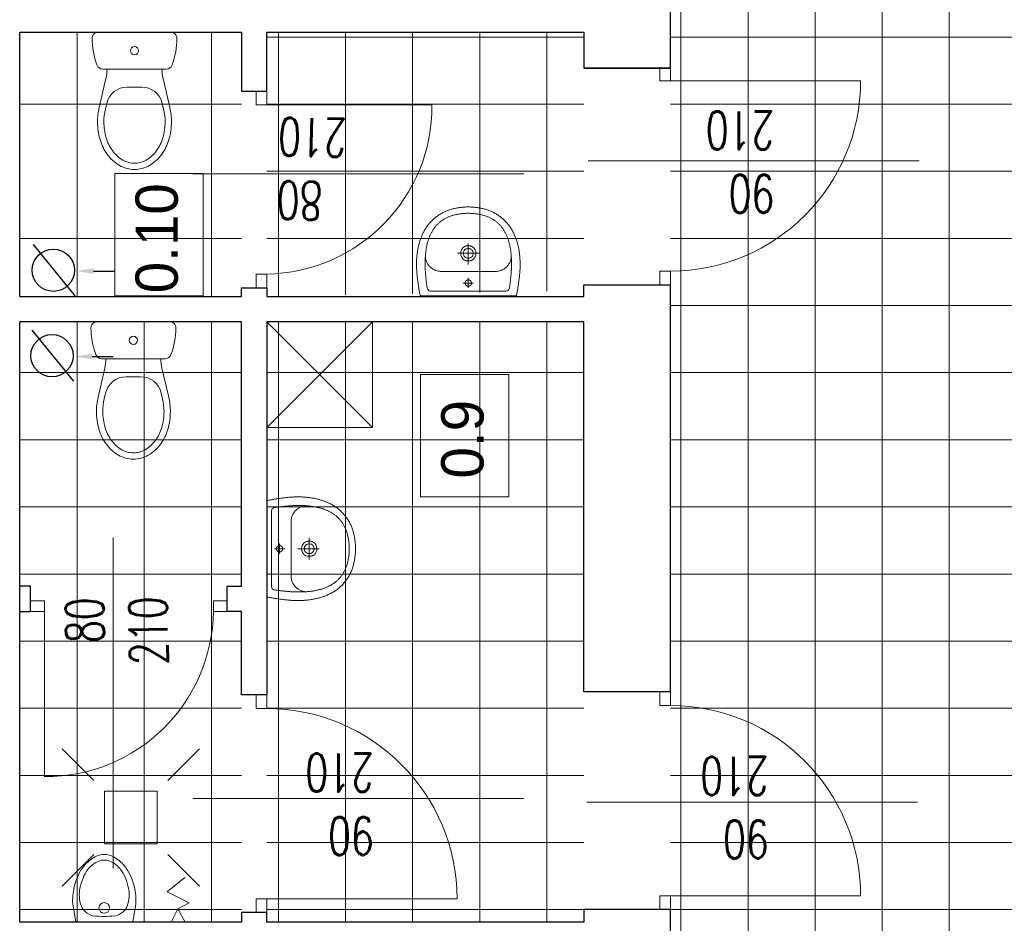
# Model space of a CAD drawing. Header units: millimetres. Extents: x -2948 to 78628, y 64669 to 215420.
# Tile 233 of 256: x 55072 to 55538, y 155987 to 156415. Entities that reach past the tile are written whole.
import ezdxf
from ezdxf.enums import TextEntityAlignment as Align

# ---------------------------------------------------------------- set-up
doc = ezdxf.new("R2010")
doc.units = ezdxf.units.MM
doc.layers.add('_POMOCNICZE', color=252, linetype='Continuous')
for name, color, linetype, lineweight in [('meble inst', 240, 'Continuous', 5), ('NOWE SCIANY', 3, 'Continuous', 13), ('OPIS', 2, 'Continuous', 13), ('P_POMOC', 1, 'Continuous', 5), ('pomiwszczenia', 95, 'Continuous', 20), ('POMOC', 1, 'Continuous', 13), ('WYMIAR', 5, 'Continuous', 13), ('WYPOSAZENIE_SANITARNE', 122, 'Continuous', 5), ('ŚCIANY', 7, 'Continuous', 30)]:
    doc.layers.add(name, color=color, linetype=linetype, lineweight=lineweight)
doc.styles.add('CP_ATTR', font='ROMANS.SHX')
doc.styles.add('style2', font='romans.shx', dxfattribs={"width": 0.7})
doc.dimstyles.new('100', dxfattribs={"dimscale": 80, "dimtxt": 0.2, "dimasz": 0.2, "dimexe": 1.25, "dimexo": 0.625, "dimgap": 0.05, "dimtad": 1, "dimdec": 0, "dimdsep": 46, "dimlunit": 6, "dimtxsty": 'style2', "dimblk1": 'TICK', "dimblk2": 'TICK', "dimsah": 1, "dimcen": 0.2, "dimse1": 1, "dimse2": 1, "dimclrd": 256, "dimclrt": 2, "dimadec": 0, "dimazin": 0, "dimtfac": 1, "dimtdec": 0, "dimtix": 1, "dimtmove": 1, "dimatfit": 0, "dimldrblk": 'DOTSMALL', "dimfxl": 1, "dimtolj": 1, "dimtzin": 0, "dimarcsym": 0})
pattern_1 = [(270, (659746.15, 586523.536), (31.75, -6e-14), []), (360, (659746.15, 586523.536), (6e-14, 31.75), [])]

# ---------------------------------------------------------------- blocks, each defined once
blk = doc.blocks.new('A$C48A16FC9')
at = {"layer": 'WYPOSAZENIE_SANITARNE'}
for p, q in [((-13.67, 35.98), (20.52, 35.98)), ((-13.28, 0.27), (-10.09, 14.1)), ((18.4, 18.48), (-11.55, 18.48)), ((20.13, 0.27), (16.94, 14.1)), ((0, 10), (6.85, 10)), ((-10.36, -0.41), (-9.74, 2.25)), ((17.21, -0.41), (16.6, 2.25))]:
    blk.add_line(p, q, dxfattribs=at)
for points in [[(-14.07, -6.52, 0.072039), (-12.86, -14.86, 0.083339), (-9.48, -21.8, 0.106661), (-3.63, -27.12, 0.132138), (3.43, -29.02, 0.132138), (10.48, -27.12, 0.106661), (16.33, -21.8, 0.083339), (19.72, -14.86, 0.072039), (20.93, -6.52, 0.05824), (20.13, 0.27, 0.083339)], [(-13.28, 0.27, 0.05824), (-14.07, -6.52, 0.072039)], [(-10.36, -0.43, 0.05824), (-11.07, -6.52, 0.05824)], [(-11.07, -6.52, 0.072039), (-9.99, -14.01, 0.083339), (-7.04, -20.05, 0.106661), (-2.12, -24.52, 0.132138), (3.43, -26.02, 0.132138), (8.98, -24.52, 0.106661), (13.89, -20.05, 0.083339), (16.84, -14.01, 0.072039), (17.93, -6.52, 0.05824), (17.21, -0.43, 0.05824)]]:
    blk.add_lwpolyline(points, format="xyb", dxfattribs=at)
blk.add_circle((3.43, 27.23), 1.96, dxfattribs=at)
for centre, radius, start, end in [((-13.67, 32.98), 3, 90, 180.5376), ((20.33, 33.3), 37, 180.5376, 200.3417), ((20.52, 32.98), 3, 359.4624, 90), ((-13.48, 33.3), 37, 339.6583, 359.4624), ((-11.55, 21.48), 3, 200.3417, 270), ((18.4, 21.48), 3, 270, 339.6583), ((-29.57, 18.6), 20, 346.9953, 359.6717), ((36.43, 18.6), 20, 180.3283, 193.0047), ((0, 0), 10, 90, 166.9953), ((6.85, 0), 10, 13.0047, 90)]:
    blk.add_arc(centre, radius, start, end, dxfattribs=at)
blk = doc.blocks.new('A$C17BC5D8D')
at = {"layer": 'WYPOSAZENIE_SANITARNE'}
blk.add_line((3.81, -7.43), (3.81, -7.43), dxfattribs=at)
for points in [[(-2.19, 13.82), (-2.19, -8.88), (-2.19, -31.68), (-1.76, -31.78), (-1.34, -31.87), (-0.91, -31.96), (-0.47, -32.04), (-0.04, -32.12), (0.4, -32.2), (0.84, -32.27), (1.28, -32.35), (1.73, -32.42), (2.17, -32.48), (2.61, -32.55), (3.06, -32.61), (3.5, -32.67), (3.94, -32.73), (4.39, -32.79), (4.83, -32.85), (5.26, -32.91), (5.7, -32.97), (6.13, -33.02), (6.56, -33.08), (6.98, -33.13), (7.4, -33.17), (7.82, -33.21), (8.24, -33.25), (8.67, -33.28), (9.09, -33.31), (9.51, -33.34), (9.93, -33.37), (10.36, -33.39), (10.78, -33.4), (11.2, -33.42), (11.63, -33.43), (12.05, -33.44), (12.47, -33.44), (12.9, -33.44), (13.32, -33.43), (13.74, -33.43), (14.17, -33.41), (14.59, -33.4), (15.01, -33.38), (15.43, -33.35), (15.86, -33.32), (16.28, -33.29), (16.7, -33.25), (17.12, -33.21), (17.54, -33.16), (17.96, -33.11), (18.37, -33.05), (18.79, -32.99), (19.21, -32.92), (19.62, -32.85), (20.04, -32.77), (20.45, -32.69), (20.87, -32.61), (21.28, -32.51), (21.69, -32.42), (22.1, -32.31), (22.51, -32.21), (22.91, -32.09), (23.32, -31.97), (23.72, -31.85), (24.13, -31.72), (24.53, -31.58), (24.93, -31.44), (25.33, -31.29), (25.72, -31.14), (26.12, -30.98), (26.51, -30.81), (26.9, -30.64), (26.9, -30.64), (27.31, -30.45), (27.7, -30.26), (28.1, -30.06), (28.48, -29.85), (28.86, -29.64), (29.24, -29.42), (29.61, -29.19), (29.97, -28.95), (30.33, -28.71), (30.68, -28.47), (31.02, -28.21), (31.36, -27.95), (31.7, -27.68), (32.03, -27.41), (32.35, -27.13), (32.66, -26.84), (32.97, -26.55), (33.28, -26.24), (33.58, -25.94), (33.87, -25.62), (34.16, -25.3), (34.44, -24.97), (34.72, -24.63), (34.99, -24.29), (35.26, -23.93), (35.52, -23.58), (35.77, -23.21), (36.02, -22.84), (36.27, -22.46), (36.49, -22.1), (36.71, -21.74), (36.92, -21.37), (37.12, -21), (37.31, -20.62), (37.5, -20.23), (37.67, -19.84), (37.84, -19.45), (38, -19.05), (38.15, -18.65), (38.29, -18.25), (38.43, -17.84), (38.56, -17.43), (38.68, -17.01), (38.79, -16.59), (38.9, -16.17), (39, -15.75), (39.1, -15.33), (39.18, -14.9), (39.27, -14.48), (39.34, -14.05), (39.41, -13.62), (39.47, -13.19), (39.53, -12.76), (39.58, -12.33), (39.63, -11.9), (39.67, -11.47), (39.71, -11.05), (39.74, -10.62), (39.77, -10.19), (39.79, -9.77), (39.8, -9.35), (39.82, -8.93), (39.82, -8.93), (39.8, -8.51), (39.79, -8.08), (39.77, -7.66), (39.74, -7.23), (39.71, -6.81), (39.67, -6.38), (39.63, -5.95), (39.58, -5.52), (39.53, -5.09), (39.47, -4.66), (39.41, -4.23), (39.34, -3.8), (39.27, -3.38), (39.18, -2.95), (39.1, -2.52), (39, -2.1), (38.9, -1.68), (38.79, -1.26), (38.68, -0.84), (38.56, -0.43), (38.43, -0.01), (38.29, 0.39), (38.15, 0.8), (38, 1.2), (37.84, 1.6), (37.67, 1.99), (37.5, 2.38), (37.31, 2.77), (37.12, 3.14), (36.92, 3.52), (36.71, 3.89), (36.49, 4.25), (36.27, 4.61), (36.27, 4.61), (36.02, 4.99), (35.77, 5.36), (35.52, 5.72), (35.26, 6.08), (34.99, 6.43), (34.72, 6.78), (34.44, 7.11), (34.16, 7.44), (33.87, 7.77), (33.58, 8.08), (33.28, 8.39), (32.97, 8.69), (32.66, 8.99), (32.35, 9.28), (32.03, 9.56), (31.7, 9.83), (31.36, 10.1), (31.02, 10.36), (30.68, 10.61), (30.33, 10.86), (29.97, 11.1), (29.61, 11.34), (29.24, 11.56), (28.86, 11.78), (28.48, 12), (28.1, 12.2), (27.7, 12.4), (27.31, 12.6), (26.9, 12.78), (26.9, 12.78), (26.51, 12.96), (26.12, 13.12), (25.72, 13.28), (25.33, 13.44), (24.93, 13.59), (24.53, 13.73), (24.13, 13.86), (23.72, 14), (23.32, 14.12), (22.91, 14.24), (22.51, 14.35), (22.1, 14.46), (21.69, 14.56), (21.28, 14.66), (20.87, 14.75), (20.45, 14.84), (20.04, 14.92), (19.62, 15), (19.21, 15.07), (18.79, 15.14), (18.37, 15.2), (17.96, 15.25), (17.54, 15.31), (17.12, 15.35), (16.7, 15.4), (16.28, 15.43), (15.86, 15.47), (15.43, 15.5), (15.01, 15.52), (14.59, 15.54), (14.17, 15.56), (13.74, 15.57), (13.32, 15.58), (12.9, 15.59), (12.47, 15.59), (12.05, 15.58), (11.63, 15.58), (11.2, 15.57), (10.78, 15.55), (10.36, 15.53), (9.93, 15.51), (9.51, 15.49), (9.09, 15.46), (8.67, 15.43), (8.24, 15.4), (7.82, 15.36), (7.4, 15.32), (6.98, 15.27), (6.56, 15.23), (6.56, 15.23), (6.13, 15.17), (5.7, 15.11), (5.26, 15.06), (4.83, 15), (4.39, 14.94), (3.94, 14.88), (3.5, 14.82), (3.06, 14.76), (2.61, 14.69), (2.17, 14.63), (1.73, 14.56), (1.28, 14.49), (0.84, 14.42), (0.4, 14.34), (-0.04, 14.27), (-0.47, 14.18), (-0.91, 14.1), (-1.34, 14.01), (-1.76, 13.92)], [(36.8, -8.93), (36.8, -8.44), (36.78, -7.96), (36.76, -7.49), (36.73, -7.02), (36.7, -6.57), (36.66, -6.12), (36.61, -5.67), (36.56, -5.24), (36.5, -4.81), (36.44, -4.38), (36.37, -3.97), (36.29, -3.56), (36.21, -3.16), (36.12, -2.76), (36.02, -2.38), (35.92, -1.99), (35.81, -1.62), (35.7, -1.25), (35.59, -0.89), (35.46, -0.53), (35.33, -0.19), (35.2, 0.16), (35.06, 0.49), (34.92, 0.82), (34.77, 1.15), (34.61, 1.47), (34.45, 1.78), (34.29, 2.08), (34.12, 2.38), (33.95, 2.68), (33.77, 2.96), (33.58, 3.25), (33.4, 3.52), (33.2, 3.79), (33.01, 4.06), (32.8, 4.32), (32.6, 4.57), (32.39, 4.82), (32.17, 5.06), (31.95, 5.3), (31.73, 5.53), (31.5, 5.75), (31.27, 5.98), (31.04, 6.19), (30.8, 6.4), (30.56, 6.61), (30.31, 6.81), (30.06, 7), (29.81, 7.19), (29.55, 7.38), (29.29, 7.56), (29.02, 7.74), (28.76, 7.91), (28.49, 8.07), (28.21, 8.24), (27.93, 8.39), (27.65, 8.54), (27.37, 8.69), (27.09, 8.84), (26.8, 8.98), (26.5, 9.11), (26.21, 9.24), (25.91, 9.37), (25.61, 9.49), (25.31, 9.61), (25.01, 9.72), (24.7, 9.83), (24.39, 9.94), (24.08, 10.04), (23.76, 10.14), (23.45, 10.23), (23.13, 10.32), (22.81, 10.41), (22.48, 10.49), (22.16, 10.57), (21.83, 10.64), (21.5, 10.72), (21.17, 10.78), (20.84, 10.85), (20.51, 10.91), (20.18, 10.97), (19.84, 11.02), (19.5, 11.08), (19.16, 11.12), (18.82, 11.17), (18.48, 11.21), (18.14, 11.25), (17.8, 11.29), (17.45, 11.32), (17.11, 11.35), (16.76, 11.38), (16.41, 11.4), (16.06, 11.43), (15.72, 11.45), (15.37, 11.46), (15.02, 11.48), (14.67, 11.49), (14.32, 11.5), (13.97, 11.51), (13.61, 11.51), (13.26, 11.51), (12.91, 11.51), (12.56, 11.51), (12.21, 11.51), (11.86, 11.5), (11.5, 11.49), (11.15, 11.48), (10.8, 11.47), (10.45, 11.45), (10.1, 11.44), (9.75, 11.42), (9.4, 11.4), (9.05, 11.38), (8.7, 11.36), (8.36, 11.33), (8.01, 11.31), (7.66, 11.28), (7.32, 11.25), (6.97, 11.22), (6.63, 11.19), (6.29, 11.15), (5.95, 11.12), (5.61, 11.08), (5.27, 11.05), (4.93, 11.01), (4.6, 10.97), (4.26, 10.93), (3.93, 10.89), (3.6, 10.85), (3.27, 10.8), (2.94, 10.76), (2.61, 10.72), (2.29, 10.67), (1.97, 10.63), (1.65, 10.58), (1.33, 10.53), (1.33, 10.53), (0.77, 10.3), (0.38, 9.98), (0.13, 9.53), (0.01, 8.93), (-0.01, -8.93), (0.01, -26.78), (0.13, -27.38), (0.38, -27.83), (0.77, -28.16), (1.33, -28.39), (1.65, -28.43), (1.97, -28.48), (2.29, -28.52), (2.61, -28.57), (2.94, -28.61), (3.27, -28.66), (3.6, -28.7), (3.93, -28.74), (4.26, -28.78), (4.6, -28.82), (4.93, -28.86), (5.27, -28.9), (5.61, -28.93), (5.95, -28.97), (6.29, -29.01), (6.63, -29.04), (6.97, -29.07), (7.32, -29.1), (7.66, -29.13), (8.01, -29.16), (8.36, -29.18), (8.7, -29.21), (9.05, -29.23), (9.4, -29.25), (9.75, -29.27), (10.1, -29.29), (10.45, -29.31), (10.8, -29.32), (11.15, -29.33), (11.5, -29.34), (11.86, -29.35), (12.21, -29.36), (12.56, -29.36), (12.91, -29.37), (13.26, -29.37), (13.61, -29.36), (13.97, -29.36), (14.32, -29.35), (14.67, -29.34), (15.02, -29.33), (15.37, -29.32), (15.72, -29.3), (16.06, -29.28), (16.41, -29.26), (16.76, -29.23), (17.11, -29.2), (17.45, -29.17), (17.8, -29.14), (18.14, -29.1), (18.48, -29.07), (18.82, -29.02), (19.16, -28.98), (19.5, -28.93), (19.84, -28.88), (20.18, -28.82), (20.51, -28.76), (20.84, -28.7), (21.17, -28.64), (21.5, -28.57), (21.83, -28.5), (22.16, -28.42), (22.48, -28.34), (22.81, -28.26), (23.13, -28.17), (23.45, -28.08), (23.76, -27.99), (24.08, -27.89), (24.39, -27.79), (24.7, -27.68), (25.01, -27.57), (25.31, -27.46), (25.61, -27.34), (25.91, -27.22), (26.21, -27.09), (26.5, -26.96), (26.8, -26.83), (27.09, -26.69), (27.37, -26.55), (27.65, -26.4), (27.93, -26.25), (28.21, -26.09), (28.49, -25.93), (28.76, -25.76), (29.02, -25.59), (29.29, -25.41), (29.55, -25.23), (29.81, -25.05), (30.06, -24.86), (30.31, -24.66), (30.56, -24.46), (30.8, -24.26), (31.04, -24.04), (31.27, -23.83), (31.5, -23.61), (31.73, -23.38), (31.95, -23.15), (32.17, -22.91), (32.39, -22.67), (32.6, -22.42), (32.8, -22.17), (33.01, -21.91), (33.2, -21.64), (33.4, -21.37), (33.58, -21.1), (33.77, -20.82), (33.95, -20.53), (34.12, -20.24), (34.29, -19.94), (34.45, -19.63), (34.61, -19.32), (34.77, -19), (34.92, -18.68), (35.06, -18.35), (35.2, -18.01), (35.33, -17.67), (35.46, -17.32), (35.59, -16.96), (35.7, -16.6), (35.81, -16.23), (35.92, -15.86), (36.02, -15.48), (36.12, -15.09), (36.21, -14.69), (36.29, -14.29), (36.37, -13.88), (36.44, -13.47), (36.5, -13.05), (36.56, -12.62), (36.61, -12.18), (36.66, -11.74), (36.7, -11.29), (36.73, -10.83), (36.76, -10.36), (36.78, -9.89), (36.8, -9.41), (36.8, -8.93)], [(3.81, -7.43), (3.79, -7.43), (3.77, -7.43), (3.75, -7.43), (3.73, -7.43), (3.71, -7.43), (3.69, -7.43), (3.67, -7.43), (3.64, -7.44), (3.62, -7.44), (3.6, -7.44), (3.58, -7.44), (3.56, -7.45), (3.54, -7.45), (3.52, -7.46), (3.5, -7.46), (3.48, -7.46), (3.46, -7.47), (3.44, -7.47), (3.42, -7.48), (3.39, -7.49), (3.37, -7.49), (3.35, -7.5), (3.33, -7.5), (3.31, -7.51), (3.29, -7.52), (3.27, -7.53), (3.25, -7.53), (3.23, -7.54), (3.22, -7.55), (3.2, -7.56), (3.18, -7.57), (3.16, -7.58), (3.14, -7.59), (3.12, -7.6), (3.1, -7.61), (3.08, -7.62), (3.06, -7.63), (3.05, -7.64), (3.03, -7.65), (3.01, -7.66), (2.99, -7.67), (2.97, -7.68), (2.96, -7.69), (2.94, -7.71), (2.92, -7.72), (2.9, -7.73), (2.89, -7.75), (2.87, -7.76), (2.85, -7.77), (2.84, -7.79), (2.82, -7.8), (2.81, -7.81), (2.79, -7.83), (2.78, -7.84), (2.76, -7.86), (2.75, -7.87), (2.73, -7.89), (2.72, -7.9), (2.7, -7.92), (2.69, -7.93), (2.67, -7.95), (2.66, -7.97), (2.65, -7.98), (2.63, -8), (2.62, -8.02), (2.61, -8.03), (2.59, -8.05), (2.58, -8.07), (2.57, -8.08), (2.56, -8.1), (2.55, -8.12), (2.54, -8.14), (2.52, -8.16), (2.51, -8.17), (2.5, -8.19), (2.49, -8.21), (2.48, -8.23), (2.47, -8.25), (2.46, -8.27), (2.45, -8.29), (2.45, -8.31), (2.44, -8.33), (2.43, -8.35), (2.42, -8.37), (2.41, -8.39), (2.41, -8.41), (2.4, -8.43), (2.39, -8.45), (2.38, -8.47), (2.38, -8.49), (2.37, -8.51), (2.37, -8.53), (2.36, -8.55), (2.36, -8.57), (2.35, -8.59), (2.35, -8.61), (2.34, -8.63), (2.34, -8.65), (2.33, -8.67), (2.33, -8.69), (2.33, -8.71), (2.32, -8.73), (2.32, -8.76), (2.32, -8.78), (2.32, -8.8), (2.32, -8.82), (2.31, -8.84), (2.31, -8.86), (2.31, -8.88), (2.31, -8.9), (2.31, -8.92), (2.31, -8.95), (2.31, -8.97), (2.31, -8.99), (2.31, -9.01), (2.32, -9.03), (2.32, -9.05), (2.32, -9.07), (2.32, -9.09), (2.32, -9.12), (2.33, -9.14), (2.33, -9.16), (2.33, -9.18), (2.34, -9.2), (2.34, -9.22), (2.35, -9.24), (2.35, -9.26), (2.35, -9.28), (2.36, -9.3), (2.37, -9.32), (2.37, -9.34), (2.38, -9.36), (2.38, -9.38), (2.39, -9.4), (2.4, -9.42), (2.4, -9.44), (2.41, -9.46), (2.42, -9.48), (2.43, -9.5), (2.44, -9.52), (2.44, -9.54), (2.45, -9.56), (2.46, -9.58), (2.47, -9.6), (2.48, -9.62), (2.49, -9.64), (2.5, -9.66), (2.51, -9.67), (2.52, -9.69), (2.53, -9.71), (2.54, -9.73), (2.56, -9.75), (2.57, -9.77), (2.58, -9.78), (2.59, -9.8), (2.6, -9.82), (2.62, -9.83), (2.63, -9.85), (2.64, -9.87), (2.66, -9.88), (2.67, -9.9), (2.68, -9.92), (2.7, -9.93), (2.71, -9.95), (2.73, -9.96), (2.74, -9.98), (2.76, -9.99), (2.77, -10.01), (2.79, -10.02), (2.8, -10.04), (2.82, -10.05), (2.84, -10.07), (2.85, -10.08), (2.87, -10.09), (2.88, -10.11), (2.9, -10.12), (2.92, -10.13), (2.94, -10.14), (2.95, -10.16), (2.97, -10.17), (2.99, -10.18), (3.01, -10.19), (3.02, -10.2), (3.04, -10.21), (3.06, -10.22), (3.08, -10.24), (3.1, -10.25), (3.12, -10.26), (3.13, -10.27), (3.15, -10.27), (3.17, -10.28), (3.19, -10.29), (3.21, -10.3), (3.23, -10.31), (3.25, -10.32), (3.27, -10.33), (3.29, -10.33), (3.31, -10.34), (3.33, -10.35), (3.35, -10.35), (3.37, -10.36), (3.39, -10.37), (3.41, -10.37), (3.43, -10.38), (3.45, -10.38), (3.47, -10.39), (3.49, -10.39), (3.51, -10.4), (3.54, -10.4), (3.56, -10.4), (3.58, -10.41), (3.6, -10.41), (3.62, -10.41), (3.64, -10.42), (3.66, -10.42), (3.68, -10.42), (3.7, -10.42), (3.73, -10.42), (3.75, -10.43), (3.77, -10.43), (3.79, -10.43), (3.81, -10.43), (3.83, -10.43), (3.85, -10.43), (3.87, -10.43), (3.9, -10.42), (3.92, -10.42), (3.94, -10.42), (3.96, -10.42), (3.98, -10.42), (4, -10.41), (4.02, -10.41), (4.04, -10.41), (4.06, -10.41), (4.08, -10.4), (4.11, -10.4), (4.13, -10.39), (4.15, -10.39), (4.17, -10.38), (4.19, -10.38), (4.21, -10.37), (4.23, -10.37), (4.25, -10.36), (4.27, -10.36), (4.29, -10.35), (4.31, -10.34), (4.33, -10.33), (4.35, -10.33), (4.37, -10.32), (4.39, -10.31), (4.41, -10.3), (4.43, -10.29), (4.45, -10.29), (4.47, -10.28), (4.49, -10.27), (4.5, -10.26), (4.52, -10.25), (4.54, -10.24), (4.56, -10.23), (4.58, -10.22), (4.6, -10.2), (4.61, -10.19), (4.63, -10.18), (4.65, -10.17), (4.67, -10.16), (4.69, -10.15), (4.7, -10.13), (4.72, -10.12), (4.74, -10.11), (4.75, -10.09), (4.77, -10.08), (4.79, -10.07), (4.8, -10.05), (4.82, -10.04), (4.83, -10.03), (4.85, -10.01), (4.86, -10), (4.88, -9.98), (4.89, -9.97), (4.91, -9.95), (4.92, -9.93), (4.94, -9.92), (4.95, -9.9), (4.96, -9.89), (4.98, -9.87), (4.99, -9.85), (5, -9.84), (5.02, -9.82), (5.03, -9.8), (5.04, -9.79), (5.05, -9.77), (5.07, -9.75), (5.08, -9.73), (5.09, -9.71), (5.1, -9.7), (5.11, -9.68), (5.12, -9.66), (5.13, -9.64), (5.14, -9.62), (5.15, -9.6), (5.16, -9.58), (5.17, -9.57), (5.18, -9.55), (5.19, -9.53), (5.2, -9.51), (5.2, -9.49), (5.21, -9.47), (5.22, -9.45), (5.23, -9.43), (5.23, -9.41), (5.24, -9.39), (5.25, -9.37), (5.25, -9.35), (5.26, -9.33), (5.26, -9.31), (5.27, -9.29), (5.27, -9.27), (5.28, -9.24), (5.28, -9.22), (5.29, -9.2), (5.29, -9.18), (5.29, -9.16), (5.3, -9.14), (5.3, -9.12), (5.3, -9.1), (5.3, -9.08), (5.31, -9.06), (5.31, -9.03), (5.31, -9.01), (5.31, -8.99), (5.31, -8.97), (5.31, -8.95), (5.31, -8.93), (5.31, -8.91), (5.31, -8.89), (5.31, -8.86), (5.31, -8.84), (5.31, -8.82), (5.31, -8.8), (5.31, -8.78), (5.3, -8.76), (5.3, -8.74), (5.3, -8.72), (5.29, -8.7), (5.29, -8.67), (5.29, -8.65), (5.28, -8.63), (5.28, -8.61), (5.27, -8.59), (5.27, -8.57), (5.26, -8.55), (5.26, -8.53), (5.25, -8.51), (5.25, -8.49), (5.24, -8.47), (5.23, -8.45), (5.23, -8.43), (5.22, -8.41), (5.21, -8.39), (5.2, -8.37), (5.2, -8.35), (5.19, -8.33), (5.18, -8.31), (5.17, -8.29), (5.16, -8.27), (5.15, -8.25), (5.14, -8.23), (5.13, -8.22), (5.12, -8.2), (5.11, -8.18), (5.1, -8.16), (5.09, -8.14), (5.08, -8.12), (5.07, -8.11), (5.06, -8.09), (5.04, -8.07), (5.03, -8.05), (5.02, -8.04), (5.01, -8.02), (4.99, -8), (4.98, -7.99), (4.97, -7.97), (4.95, -7.95), (4.94, -7.94), (4.93, -7.92), (4.91, -7.91), (4.9, -7.89), (4.88, -7.87), (4.87, -7.86), (4.85, -7.84), (4.84, -7.83), (4.82, -7.82), (4.8, -7.8), (4.79, -7.79), (4.77, -7.77), (4.76, -7.76), (4.74, -7.75), (4.72, -7.73), (4.71, -7.72), (4.69, -7.71), (4.67, -7.7), (4.65, -7.68), (4.64, -7.67), (4.62, -7.66), (4.6, -7.65), (4.58, -7.64), (4.56, -7.63), (4.55, -7.62), (4.53, -7.61), (4.51, -7.6), (4.49, -7.59), (4.47, -7.58), (4.45, -7.57), (4.43, -7.56), (4.41, -7.55), (4.39, -7.54), (4.37, -7.54), (4.35, -7.53), (4.33, -7.52), (4.31, -7.51), (4.29, -7.51), (4.27, -7.5), (4.25, -7.49), (4.23, -7.49), (4.21, -7.48), (4.19, -7.48), (4.17, -7.47), (4.15, -7.47), (4.13, -7.46), (4.11, -7.46), (4.09, -7.45), (4.07, -7.45), (4.05, -7.44), (4.03, -7.44), (4, -7.44), (3.98, -7.44), (3.96, -7.43), (3.94, -7.43), (3.92, -7.43), (3.9, -7.43), (3.88, -7.43), (3.86, -7.43), (3.84, -7.43), (3.81, -7.43)], [(17.86, -5.33), (18.22, -5.34), (18.57, -5.38), (18.89, -5.45), (19.19, -5.54), (19.47, -5.65), (19.74, -5.79), (19.99, -5.94), (20.21, -6.11), (20.42, -6.3), (20.61, -6.5), (20.78, -6.72), (20.93, -6.95), (21.06, -7.19), (21.18, -7.44), (21.27, -7.7), (21.35, -7.97), (21.41, -8.24), (21.44, -8.51), (21.46, -8.79), (21.46, -9.07), (21.44, -9.34), (21.41, -9.62), (21.35, -9.89), (21.27, -10.15), (21.18, -10.41), (21.06, -10.66), (20.93, -10.9), (20.78, -11.13), (20.61, -11.35), (20.42, -11.55), (20.21, -11.74), (19.98, -11.91), (19.74, -12.07), (19.47, -12.2), (19.19, -12.31), (18.89, -12.41), (18.56, -12.47), (18.22, -12.51), (17.86, -12.53), (17.5, -12.51), (17.16, -12.47), (16.84, -12.41), (16.54, -12.31), (16.25, -12.2), (15.99, -12.07), (15.74, -11.91), (15.52, -11.74), (15.31, -11.55), (15.12, -11.35), (14.95, -11.13), (14.8, -10.9), (14.66, -10.66), (14.55, -10.41), (14.46, -10.15), (14.38, -9.88), (14.32, -9.61), (14.28, -9.34), (14.27, -9.06), (14.27, -8.79), (14.28, -8.51), (14.32, -8.24), (14.38, -7.97), (14.46, -7.7), (14.55, -7.44), (14.66, -7.19), (14.8, -6.95), (14.95, -6.72), (15.12, -6.5), (15.31, -6.3), (15.52, -6.11), (15.74, -5.94), (15.99, -5.79), (16.25, -5.65), (16.54, -5.54), (16.84, -5.45), (17.16, -5.38), (17.5, -5.34), (17.86, -5.33)], [(17.86, -6.63), (18.23, -6.65), (18.57, -6.72), (18.87, -6.82), (19.14, -6.97), (19.38, -7.14), (19.59, -7.35), (19.77, -7.57), (19.91, -7.82), (20.02, -8.08), (20.1, -8.36), (20.15, -8.64), (20.16, -8.93), (20.15, -9.21), (20.1, -9.5), (20.02, -9.77), (19.91, -10.03), (19.76, -10.28), (19.59, -10.51), (19.38, -10.71), (19.14, -10.89), (18.87, -11.03), (18.57, -11.14), (18.23, -11.2), (17.86, -11.23), (17.5, -11.2), (17.16, -11.14), (16.86, -11.03), (16.59, -10.89), (16.35, -10.71), (16.14, -10.51), (15.96, -10.28), (15.82, -10.03), (15.71, -9.77), (15.63, -9.5), (15.58, -9.21), (15.56, -8.93), (15.58, -8.64), (15.63, -8.36), (15.71, -8.08), (15.82, -7.82), (15.96, -7.57), (16.14, -7.35), (16.35, -7.14), (16.59, -6.97), (16.86, -6.82), (17.16, -6.72), (17.5, -6.65), (17.86, -6.63)]]:
    blk.add_lwpolyline(points, close=True, dxfattribs=at)
for points in [[(16.87, 11.37), (16.57, 11.39), (16.26, 11.39), (15.94, 11.38), (15.62, 11.34), (15.28, 11.28), (14.95, 11.2), (14.61, 11.1), (14.27, 10.99), (13.93, 10.85), (13.6, 10.7), (13.26, 10.52), (12.93, 10.33), (12.61, 10.12), (12.29, 9.89), (11.98, 9.65), (11.68, 9.38), (11.4, 9.1), (11.12, 8.81), (10.86, 8.49), (10.62, 8.16), (10.39, 7.81), (10.18, 7.45), (9.99, 7.07), (9.82, 6.67), (9.67, 6.26), (9.54, 5.83), (9.45, 5.39), (9.37, 4.93), (9.33, 4.46), (9.31, 3.97)], [(9.31, 3.97), (9.31, -8.93), (9.31, -21.83)], [(17.89, -3.84), (17.89, -14.02)], [(6.34, -8.93), (1.5, -8.93)], [(3.81, -11.36), (3.81, -6.49)], [(22.54, -8.93), (12.53, -8.93)], [(9.31, -21.83), (9.33, -22.31), (9.37, -22.78), (9.45, -23.24), (9.54, -23.68), (9.67, -24.11), (9.82, -24.52), (9.99, -24.92), (10.18, -25.3), (10.39, -25.66), (10.62, -26.01), (10.86, -26.34), (11.12, -26.66), (11.4, -26.96), (11.68, -27.24), (11.98, -27.5), (12.29, -27.75), (12.61, -27.97), (12.93, -28.18), (13.26, -28.38), (13.6, -28.55), (13.93, -28.7), (14.27, -28.84), (14.61, -28.96), (14.95, -29.05), (15.28, -29.13), (15.62, -29.19), (15.94, -29.23), (16.26, -29.25), (16.57, -29.24), (16.87, -29.22)]]:
    blk.add_lwpolyline(points, dxfattribs=at)
blk = doc.blocks.new('A$C172927FC')
at = {"layer": 'WYPOSAZENIE_SANITARNE'}
for p, q in [((-8.68, 35.29), (0.05, 33.82)), ((0.05, 33.82), (0.01, 6.84)), ((-8.68, 5.37), (0.02, 6.84))]:
    blk.add_line(p, q, dxfattribs=at)
at = {"layer": 'WYPOSAZENIE_SANITARNE', "extrusion": (0, 0, -1)}
for centre, major_axis, start_param, end_param in [((-9.98, 5.67), (-20.97, 20.97), 0.353831, 0.563601), ((-9.96, 5.65), (-20.98, 20.98), 0.563092, 0.828839), ((-14.06, 15.1), (-13.72, 13.72), 6.016495, 6.365606), ((-18.08, 18.91), (8.09, 8.09), 4.580174, 4.87766), ((-14.38, 15.45), (-13.38, 13.38), 0.083366, 0.348876), ((-13.87, 13.28), (-13.06, 13.06), 0.157604, 0.398026), ((-11.05, 6.71), (-18.11, 18.11), 0.393284, 0.589384), ((-12.86, 14.9), (12.19, 12.19), -0.97239, -0.742667), ((-12.8, 18.28), (-9.8, 9.8), 0.834211, 1.17158), ((-10.3, 24.35), (-5.16, 5.16), 1.168328, 1.614808), ((-10.77, 23.88), (5.63, 5.63), 0.040978, 0.620876), ((-23.17, 20.32), (6.29, 6.29), 3.928059, 4.443853), ((-17.18, 18.16), (-8.92, 8.92), 5.87072, 6.153939), ((-61.62, 20.32), (41.64, 41.64), 0.702899, 0.867788), ((-23.14, 20.37), (6.32, 6.32), 3.408761, 3.922462), ((-22.72, 20.34), (4.71, 4.71), 3.924544, 4.299004), ((-22.72, 20.31), (4.71, 4.71), 3.554869, 3.929329), ((-6.73, 20.33), (1.77, 1.77), 2.356194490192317, 8.639379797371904), ((-14.05, 25.58), (-13.73, 13.73), 4.629586, 4.978331), ((-17.18, 22.49), (8.92, 8.92), 3.27073, 3.553949), ((-18.08, 21.74), (8.09, 8.09), 2.976213, 3.273699), ((-10.77, 16.77), (5.63, 5.63), 0.949811, 1.529709), ((-14.38, 25.22), (13.38, 13.38), 2.792384, 3.057777), ((-13.87, 27.37), (-13.06, 13.06), 4.314254, 4.554676), ((-11.05, 33.94), (-18.11, 18.11), 4.122896, 4.318997), ((-12.8, 22.37), (9.8, 9.8), 1.969904, 2.307273), ((-10.3, 16.3), (5.16, 5.16), 1.526676, 1.973155), ((-9.97, 35.03), (-20.99, 20.99), 4.148711, 4.358191), ((-9.96, 35.02), (-20.98, 20.98), 3.883456, 4.149114), ((-12.86, 25.75), (12.19, 12.19), 2.313354, 2.543077)]:
    blk.add_ellipse(centre, major_axis=major_axis, ratio=1, start_param=start_param, end_param=end_param, dxfattribs=at)
blk = doc.blocks.new('2DHSN_724_5an68yu')
for p, q in [((-17.5, 17.51), (-32.5, 32.51)), ((17.5, 17.51), (32.5, 32.51)), ((-17.5, -17.51), (-32.5, -32.51)), ((17.5, -17.51), (32.5, -32.51))]:
    blk.add_line(p, q)
blk.add_lwpolyline([(-12.5, 12.5), (12.5, 12.5), (12.5, -12.5), (-12.5, -12.5)], close=True)
at = {"linetype": 'ByBlock', "style": 'CP_ATTR', "flags": 9}
for tag, p in [('NAME', (-9.19, -1.83)), ('FLOW', (-9.19, -1.83)), ('CHARACTER', (-9.19, -1.84)), ('NUMBER', (-9.19, -1.85)), ('TEMPERATURE', (-9.19, -1.85)), ('PRODUCT-TYPE', (-9.19, -1.86)), ('ORDER-NO', (-9.19, -1.87)), ('PN', (-9.18, -1.83)), ('OTHER', (-9.18, -1.83)), ('PRODUCER', (-9.17, -1.83)), ('ARTICLE', (-9.16, -1.83)), ('VOLTAGE', (-9.16, -1.85)), ('WEIGHT', (-9.15, -1.84)), ('GROUP', (-9.15, -1.85)), ('POWER', (-9.15, -1.87)), ('DN', (-9.14, -1.86))]:
    blk.add_attdef(tag, text='', height=0.00005, dxfattribs=at).set_placement(p, align=Align.MIDDLE_LEFT)
blk = doc.blocks.new('TICK')
at = {"color": 5}
for p, q in [((0, -0.75), (0, 0.75)), ((-1, 0), (1, 0))]:
    blk.add_line(p, q, dxfattribs=at)
at = {"const_width": 0.1}
blk.add_lwpolyline([(-0.354, -0.354), (0.354, 0.354)], dxfattribs=at)
blk = doc.blocks.new('*D1905')
at = {"layer": 'Defpoints', "color": 0, "ltscale": 2, "transparency": 16777216}
for p in [(54359.15, 155975.62), (55071.96, 155975.62), (55082.36, 155534.62)]:
    blk.add_point(p, dxfattribs=at)
at = {"layer": 'WYMIAR', "lineweight": -2, "ltscale": 2, "transparency": 16777216}
blk.add_line((54359.15, 155550.62), (54359.15, 155959.62), dxfattribs=at)
at = {"layer": 'WYMIAR', "lineweight": -2, "ltscale": 2, "transparency": 16777216, "xscale": 16, "yscale": 16, "zscale": 16}
for p, rotation in [((54359.15, 155975.62), 90), ((54359.15, 155534.62), 270)]:
    blk.add_blockref('TICK', p, dxfattribs=dict(at, rotation=rotation))
at = {"layer": 'WYMIAR', "color": 2, "ltscale": 2, "transparency": 16777216, "insert": (54347.15, 155755.12), "char_height": 16, "attachment_point": 5, "rotation": 90, "style": 'style2'}
blk.add_mtext('\\A1;441', dxfattribs=at)
blk = doc.blocks.new('_DotSmall')
at = {"layer": 'OPIS', "color": 0, "const_width": 0.5}
blk.add_lwpolyline([(-0.0625, 0, 1), (0.0625, 0, 1)], format="xyb", close=True, dxfattribs=at)
blk = doc.blocks.new('*D1924')
at = {"layer": 'Defpoints', "color": 0, "ltscale": 2, "transparency": 16777216}
for p in [(54359.15, 155987.62), (55071.96, 155987.62), (55071.96, 155975.62)]:
    blk.add_point(p, dxfattribs=at)
at = {"layer": 'WYMIAR', "lineweight": -2, "ltscale": 2, "transparency": 16777216}
for p, q in [((54359.15, 156003.62), (54359.15, 156019.62)), ((54359.15, 155975.62), (54359.15, 155987.62)), ((54359.15, 155959.62), (54359.15, 155943.62))]:
    blk.add_line(p, q, dxfattribs=at)
at = {"layer": 'WYMIAR', "lineweight": -2, "ltscale": 2, "transparency": 16777216, "xscale": 16, "yscale": 16, "zscale": 16}
for p, rotation in [((54359.15, 155987.62), 270), ((54359.15, 155975.62), 90)]:
    blk.add_blockref('TICK', p, dxfattribs=dict(at, rotation=rotation))
at = {"layer": 'WYMIAR', "color": 2, "ltscale": 2, "transparency": 16777216, "insert": (54347.15, 155981.62), "char_height": 16, "attachment_point": 5, "rotation": 90, "style": 'style2'}
blk.add_mtext('\\A1;12', dxfattribs=at)
blk = doc.blocks.new('*D1925')
at = {"layer": 'Defpoints', "color": 0, "ltscale": 2, "transparency": 16777216}
for p in [(54359.15, 156134.62), (55071.96, 156134.62), (55071.96, 155987.62)]:
    blk.add_point(p, dxfattribs=at)
at = {"layer": 'WYMIAR', "lineweight": -2, "ltscale": 2, "transparency": 16777216}
blk.add_line((54359.15, 156003.62), (54359.15, 156118.62), dxfattribs=at)
at = {"layer": 'WYMIAR', "lineweight": -2, "ltscale": 2, "transparency": 16777216, "xscale": 16, "yscale": 16, "zscale": 16}
for p, rotation in [((54359.15, 156134.62), 90), ((54359.15, 155987.62), 270)]:
    blk.add_blockref('TICK', p, dxfattribs=dict(at, rotation=rotation))
at = {"layer": 'WYMIAR', "color": 2, "ltscale": 2, "transparency": 16777216, "insert": (54347.15, 156061.12), "char_height": 16, "attachment_point": 5, "rotation": 90, "style": 'style2'}
blk.add_mtext('\\A1;147', dxfattribs=at)
blk = doc.blocks.new('*D1926')
at = {"layer": 'Defpoints', "color": 0, "ltscale": 2, "transparency": 16777216}
for p in [(54359.15, 156283.62), (55071.96, 156283.62), (55071.96, 156271.62)]:
    blk.add_point(p, dxfattribs=at)
at = {"layer": 'WYMIAR', "lineweight": -2, "ltscale": 2, "transparency": 16777216}
for p, q in [((54359.15, 156299.62), (54359.15, 156315.62)), ((54359.15, 156271.62), (54359.15, 156283.62)), ((54359.15, 156255.62), (54359.15, 156239.62))]:
    blk.add_line(p, q, dxfattribs=at)
at = {"layer": 'WYMIAR', "lineweight": -2, "ltscale": 2, "transparency": 16777216, "xscale": 16, "yscale": 16, "zscale": 16}
for p, rotation in [((54359.15, 156283.62), 270), ((54359.15, 156271.62), 90)]:
    blk.add_blockref('TICK', p, dxfattribs=dict(at, rotation=rotation))
at = {"layer": 'WYMIAR', "color": 2, "ltscale": 2, "transparency": 16777216, "insert": (54347.15, 156277.62), "char_height": 16, "attachment_point": 5, "rotation": 90, "style": 'style2'}
blk.add_mtext('\\A1;12', dxfattribs=at)
blk = doc.blocks.new('*D1927')
at = {"layer": 'Defpoints', "color": 0, "ltscale": 2, "transparency": 16777216}
for p in [(54359.15, 156271.62), (55071.96, 156271.62), (55071.96, 156146.62)]:
    blk.add_point(p, dxfattribs=at)
at = {"layer": 'WYMIAR', "lineweight": -2, "ltscale": 2, "transparency": 16777216}
blk.add_line((54359.15, 156162.62), (54359.15, 156255.62), dxfattribs=at)
at = {"layer": 'WYMIAR', "lineweight": -2, "ltscale": 2, "transparency": 16777216, "xscale": 16, "yscale": 16, "zscale": 16}
for p, rotation in [((54359.15, 156271.62), 90), ((54359.15, 156146.62), 270)]:
    blk.add_blockref('TICK', p, dxfattribs=dict(at, rotation=rotation))
at = {"layer": 'WYMIAR', "color": 2, "ltscale": 2, "transparency": 16777216, "insert": (54347.15, 156209.12), "char_height": 16, "attachment_point": 5, "rotation": 90, "style": 'style2'}
blk.add_mtext('\\A1;125', dxfattribs=at)
blk = doc.blocks.new('*D1929')
at = {"layer": 'Defpoints', "color": 0, "ltscale": 2, "transparency": 16777216}
for p in [(54359.15, 156408.62), (55071.96, 156408.62), (55071.96, 156283.62)]:
    blk.add_point(p, dxfattribs=at)
at = {"layer": 'WYMIAR', "lineweight": -2, "ltscale": 2, "transparency": 16777216}
blk.add_line((54359.15, 156299.62), (54359.15, 156392.62), dxfattribs=at)
at = {"layer": 'WYMIAR', "lineweight": -2, "ltscale": 2, "transparency": 16777216, "xscale": 16, "yscale": 16, "zscale": 16}
for p, rotation in [((54359.15, 156408.62), 90), ((54359.15, 156283.62), 270)]:
    blk.add_blockref('TICK', p, dxfattribs=dict(at, rotation=rotation))
at = {"layer": 'WYMIAR', "color": 2, "ltscale": 2, "transparency": 16777216, "insert": (54347.15, 156346.12), "char_height": 16, "attachment_point": 5, "rotation": 90, "style": 'style2'}
blk.add_mtext('\\A1;125', dxfattribs=at)
blk = doc.blocks.new('*D1986')
at = {"layer": 'Defpoints', "color": 0, "ltscale": 2, "transparency": 16777216}
for p in [(54359.15, 156668.62), (55071.96, 156668.62), (55071.96, 156420.62)]:
    blk.add_point(p, dxfattribs=at)
at = {"layer": 'WYMIAR', "lineweight": -2, "ltscale": 2, "transparency": 16777216}
blk.add_line((54359.15, 156436.62), (54359.15, 156652.62), dxfattribs=at)
at = {"layer": 'WYMIAR', "lineweight": -2, "ltscale": 2, "transparency": 16777216, "xscale": 16, "yscale": 16, "zscale": 16}
for p, rotation in [((54359.15, 156668.62), 90), ((54359.15, 156420.62), 270)]:
    blk.add_blockref('TICK', p, dxfattribs=dict(at, rotation=rotation))
at = {"layer": 'WYMIAR', "color": 2, "ltscale": 2, "transparency": 16777216, "insert": (54347.15, 156544.62), "char_height": 16, "attachment_point": 5, "rotation": 90, "style": 'style2'}
blk.add_mtext('\\A1;248', dxfattribs=at)

msp = doc.modelspace()

# ---------------------------------------------------------------- hatches: boundary and pattern name
at = {"layer": '_POMOCNICZE', "lineweight": 13, "true_color": 0x139b48, "extrusion": (-8.85905e-08, -2.09366e-08, 1)}
h = msp.add_hatch(dxfattribs=at)
h.set_pattern_fill('ANSI37', color=114, scale=10, angle=135)
h.set_pattern_definition(pattern_1)
h.paths.add_polyline_path([(56247.96, 156901.62), (55379.96, 156902.38), (55379.96, 155136.12), (56247.97, 155135.12)])
at = {"layer": '_POMOCNICZE', "lineweight": 13, "true_color": 0xf8991e, "extrusion": (-8.85905e-08, -2.09366e-08, 1)}
h = msp.add_hatch(dxfattribs=at)
h.set_pattern_fill('ANSI37', color=30, scale=20, angle=135)
h.set_pattern_definition([(270, (659746.15, 586523.536), (63.5, -1e-13), []), (360, (659746.15, 586523.536), (1e-13, 63.5), [])])
h.paths.add_polyline_path([(55176.95, 156408.62), (55071.96, 156408.62), (55071.96, 156283.62), (55176.95, 156283.62)])
h = msp.add_hatch(dxfattribs=at)
h.set_pattern_fill('ANSI37', color=30, scale=10, angle=135)
h.set_pattern_definition(pattern_1)
h.paths.add_polyline_path([(55338.96, 156408.62), (55188.95, 156408.62), (55188.95, 156283.62), (55338.96, 156286.35)])
h = msp.add_hatch(dxfattribs=at)
h.set_pattern_fill('ANSI37', color=30, scale=10, angle=135)
h.set_pattern_definition(pattern_1)
h.paths.add_polyline_path([(55176.95, 156271.62), (55071.96, 156271.62), (55071.96, 155987.62), (55176.95, 155987.62)])
h = msp.add_hatch(dxfattribs=at)
h.set_pattern_fill('ANSI37', color=30, scale=10, angle=135)
h.set_pattern_definition(pattern_1)
h.paths.add_polyline_path([(55338.96, 156271.62), (55188.95, 156271.62), (55188.95, 155987.62), (55338.96, 155987.62)])

# ---------------------------------------------------------------- linework, layer by layer
for p, q in [((55078.32, 156308.14), (55098.03, 156283.89)), ((55106.91, 156295.6), (55116.78, 156295.6)), ((55077.67, 156267.71), (55097.38, 156243.46)), ((55106.26, 156255.17), (55116.13, 156255.17))]:
    msp.add_line(p, q)
for centre in [(55087.9, 156296.01), (55087.25, 156255.58)]:
    msp.add_circle(centre, 10)
for points in [[(55106.91, 156294.29), (55106.91, 156296.91), (55099.03, 156295.6)], [(55106.26, 156253.86), (55106.26, 156256.48), (55098.38, 156255.17)]]:
    msp.add_solid(points)
at = {"layer": 'meble inst', "lineweight": 5, "ltscale": 0.02}
for p, q in [((55141.78, 156001.94), (55150.12, 156008.79)), ((55152.2, 155996.85), (55141.78, 156001.94)), ((55146.83, 155993.97), (55152.2, 155996.85)), ((55143.59, 155987.62), (55146.83, 155993.97)), ((55146.83, 155993.97), (55150.23, 155987.62))]:
    msp.add_line(p, q, dxfattribs=at)
at = {"layer": 'NOWE SCIANY'}
for p, q in [((55338.96, 156391.62), (55338.96, 156394.36)), ((55374.96, 156385.58), (55374.96, 156392.08)), ((55379.96, 156385.58), (55379.96, 156392.08)), ((55379.96, 156385.58), (55374.96, 156385.58)), ((55183.95, 156374.22), (55183.95, 156380.72)), ((55188.95, 156374.22), (55188.95, 156380.72)), ((55188.95, 156374.22), (55183.95, 156374.22)), ((55497.61, 156347.67), (55341.05, 156347.67)), ((55188.95, 156294.21), (55183.95, 156294.21)), ((55183.95, 156287.71), (55183.95, 156294.21)), ((55188.95, 156294.21), (55183.95, 156294.21)), ((55183.95, 156287.71), (55183.95, 156294.21)), ((55379.96, 156295.58), (55374.96, 156295.58)), ((55374.96, 156289.08), (55374.96, 156295.58)), ((55379.97, 156289.03), (55379.97, 156295.53)), ((55083.64, 156139.62), (55077.14, 156139.62)), ((55083.64, 156134.62), (55083.64, 156139.62)), ((55163.66, 156134.62), (55163.66, 156139.62)), ((55170.16, 156139.62), (55163.66, 156139.62)), ((55163.66, 156134.62), (55163.66, 156139.62)), ((55170.16, 156139.62), (55163.66, 156139.62)), ((55077.14, 156134.62), (55083.64, 156134.62)), ((55077.14, 156134.62), (55083.64, 156134.62)), ((55164.05, 156134.62), (55170.55, 156134.62)), ((55164.05, 156134.62), (55170.55, 156134.62)), ((55183.95, 156088.64), (55183.95, 156095.14)), ((55188.95, 156088.64), (55188.95, 156095.14)), ((55374.96, 156090.12), (55374.96, 156096.62)), ((55379.96, 156096.62), (55379.96, 156090.12)), ((55188.95, 156088.64), (55183.95, 156088.64)), ((55379.96, 156090.12), (55374.96, 156090.12)), ((55310.51, 156046.06), (55153.95, 156046.06)), ((55496.93, 156044.46), (55340.36, 156044.46)), ((55379.96, 156000.12), (55374.96, 156000.12)), ((55374.96, 155993.62), (55374.96, 156000.12)), ((55188.95, 155998.64), (55183.95, 155998.64)), ((55183.95, 155992.14), (55183.95, 155998.64)), ((55188.95, 155992.14), (55188.95, 155998.64))]:
    msp.add_line(p, q, dxfattribs=at)
at = {"layer": 'NOWE SCIANY', "ltscale": 2}
for p, q in [((55379.96, 156385.58), (55469.96, 156385.58)), ((55188.95, 156374.22), (55267.22, 156374.22)), ((55083.64, 156134.62), (55083.64, 156056.35)), ((55379.96, 156000.12), (55469.96, 156000.12)), ((55188.95, 155998.64), (55278.95, 155998.64))]:
    msp.add_line(p, q, dxfattribs=at)
at = {"layer": 'NOWE SCIANY'}
for points in [[(55184.95, 156380.72), (55188.95, 156380.72), (55176.95, 156380.72)], [(55188.95, 156294.21), (55188.95, 156283.62)], [(55379.96, 156289.08), (55338.96, 156289.08)], [(55188.95, 156287.71), (55176.95, 156287.71)], [(55188.95, 156287.71), (55176.95, 156287.71)], [(55188.95, 156287.71), (55176.95, 156287.71)], [(55176.95, 156271.62), (55176.95, 156150.71)], [(55188.95, 156134.62), (55188.95, 156271.62)], [(55188.95, 156204.62), (55188.95, 156134.62)], [(55077.14, 156134.62), (55077.14, 156146.62)], [(55077.14, 156138.62), (55077.14, 156134.62), (55077.14, 156146.62)], [(55170.16, 156134.62), (55170.16, 156146.62)], [(55170.16, 156134.62), (55170.16, 156146.62)], [(55184.95, 156095.14), (55188.95, 156095.14), (55176.95, 156095.14)], [(55375.96, 156096.62), (55379.96, 156096.62), (55338.96, 156096.62)], [(55379.96, 156090.12), (55379.96, 156096.62)], [(55379.96, 155886.62), (55379.96, 156000.12)], [(55188.95, 155992.14), (55176.95, 155992.14)], [(55338.96, 155987.62), (55338.96, 155993.62)], [(55379.96, 155993.62), (55338.96, 155993.62)], [(55338.96, 155987.62), (55338.96, 155991.62)]]:
    msp.add_lwpolyline(points, dxfattribs=at)
at = {"layer": 'NOWE SCIANY', "ltscale": 2}
for points in [[(55338.96, 156289.08), (55338.96, 156283.62)], [(55176.95, 156287.71), (55176.95, 156283.62)], [(55288.96, 155987.62), (55282.96, 155987.62)]]:
    msp.add_lwpolyline(points, dxfattribs=at)
for centre, radius, start, end in [((55379.96, 156385.58), 90, 270, 0), ((55187.76, 156373.53), 79.33, 270.7539, 0.5001), ((55084.34, 156135.8), 79.33, 269.4999, 359.2461), ((55188.95, 155998.64), 90, 0, 90), ((55379.96, 156000.12), 90, 0, 90)]:
    msp.add_arc(centre, radius, start, end, dxfattribs=at)
at = {"layer": 'P_POMOC', "ltscale": 2}
msp.add_lwpolyline([(55188.95, 156271.62), (55238.95, 156271.62), (55238.95, 156221.62), (55188.95, 156221.62), (55188.95, 156271.62), (55238.95, 156221.62), (55188.95, 156221.62), (55238.95, 156271.62)], dxfattribs=at)
at = {"layer": 'pomiwszczenia'}
for points in [[(55117.04, 156283.89), (55117.04, 156341.78), (55158.73, 156341.78), (55158.73, 156283.89)], [(55261.74, 156188.84), (55261.74, 156246.73), (55303.42, 156246.73), (55303.42, 156188.84)]]:
    msp.add_lwpolyline(points, close=True, dxfattribs=at)
at = {"layer": 'POMOC'}
for p, q in [((55310.51, 156341.62), (55153.95, 156341.62)), ((55116.25, 156013.06), (55116.25, 156169.62))]:
    msp.add_line(p, q, dxfattribs=at)
at = {"layer": 'ŚCIANY', "ltscale": 2}
for p, q in [((55071.96, 156283.62), (55071.96, 156408.62)), ((55379.96, 156391.62), (55338.96, 156391.62)), ((55338.96, 156283.62), (55338.96, 156289.08)), ((55379.96, 156096.62), (55379.96, 156289.08)), ((55071.96, 155998.62), (55071.96, 156271.62)), ((55338.96, 156096.62), (55338.96, 156271.62)), ((55379.96, 156096.62), (55338.96, 156096.62)), ((55071.96, 155987.62), (55071.96, 155998.62))]:
    msp.add_line(p, q, dxfattribs=at)
for points in [[(55176.95, 156380.72), (55188.95, 156380.72), (55188.95, 156408.62), (55338.96, 156408.62), (55338.96, 156391.62), (55379.96, 156391.62), (55379.96, 156498.62), (55338.96, 156498.62), (55338.96, 156420.62), (55071.96, 156420.62)], [(55071.96, 156408.62), (55176.95, 156408.62), (55176.95, 156380.72)], [(55338.96, 156289.08), (55379.96, 156289.08)], [(55071.96, 156283.62), (55176.95, 156283.62), (55176.95, 156287.71), (55188.95, 156287.71), (55188.95, 156283.62), (55338.96, 156283.62)], [(55176.95, 156095.14), (55176.95, 156134.62), (55170.16, 156134.62), (55170.16, 156146.62), (55176.45, 156146.62), (55176.95, 156146.62), (55176.95, 156271.62), (55071.96, 156271.62)], [(55338.96, 156271.62), (55188.95, 156271.62), (55188.95, 156095.14), (55176.95, 156095.14)], [(55071.96, 156134.62), (55077.14, 156134.62), (55077.14, 156146.62), (55071.96, 156146.62)], [(55379.96, 155886.62), (55379.96, 155993.62), (55338.96, 155993.62), (55338.96, 155987.62), (55188.95, 155987.62), (55188.95, 155992.14), (55176.95, 155992.14), (55176.95, 155987.62), (55071.96, 155987.62)]]:
    msp.add_lwpolyline(points, dxfattribs=at)

# ---------------------------------------------------------------- block references
at = {"layer": 'meble inst', "lineweight": 5, "ltscale": 0.02, "rotation": 180}
msp.add_blockref('2DHSN_724_5an68yu', (55124.55, 156037.15), dxfattribs=at)
at = {"layer": 'WYPOSAZENIE_SANITARNE', "xscale": -1}
for name, p, rotation in [('A$C48A16FC9', (55129.73, 156372.64), 359.9999999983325), ('A$C48A16FC9', (55129.21, 156235.64), 359.9999999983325), ('A$C17BC5D8D', (55191.13, 156155.34), 180)]:
    msp.add_blockref(name, p, dxfattribs=dict(at, rotation=rotation))
at = {"layer": 'WYPOSAZENIE_SANITARNE'}
for name, p, rotation in [('A$C17BC5D8D', (55275.37, 156286.13), 90), ('A$C172927FC', (55091.67, 155987.62), 270.0225746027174)]:
    msp.add_blockref(name, p, dxfattribs=dict(at, rotation=rotation))

# ---------------------------------------------------------------- texts
at = {"layer": 'NOWE SCIANY', "linetype": 'Continuous', "ltscale": 0.2, "char_height": 18, "width": 280.1371, "style": 'style2'}
for s, insert, attachment_point, rotation in [('80\\P210', (55193.46, 156320.23), 3, 178.7504), ('90\\P210', (55429.09, 156323.14), 1, 179.9915), ('80\\P210', (55141.63, 156141.85), 9, 90.8877), ('90\\P210', (55239.55, 156019.35), 1, 179.9915), ('90\\P210', (55426.47, 156017.76), 1, 179.9915)]:
    msp.add_mtext(s, dxfattribs=dict(at, insert=insert, attachment_point=attachment_point, rotation=rotation))
at = {"layer": 'pomiwszczenia', "char_height": 20, "attachment_point": 5, "rotation": 90}
for s, insert in [('0.10', (55136.93, 156311.12)), ('0.9', (55281.63, 156216.07))]:
    msp.add_mtext_dynamic_manual_height_columns(s, width=0.7657, gutter_width=4.5, heights=[0], dxfattribs=dict(at, insert=insert))

# ---------------------------------------------------------------- dimensions: what is measured, and where the dimension line sits
at = {"layer": 'WYMIAR', "ltscale": 2}
for base, p1, p2, picture, middle in [((54359.15, 156668.62), (55071.96, 156420.62), (55071.96, 156668.62), '*D1986', (54347.15, 156544.62)), ((54359.15, 156408.62), (55071.96, 156283.62), (55071.96, 156408.62), '*D1929', (54347.15, 156346.12)), ((54359.15, 156283.62), (55071.96, 156271.62), (55071.96, 156283.62), '*D1926', (54347.15, 156277.62)), ((54359.15, 156271.62), (55071.96, 156146.62), (55071.96, 156271.62), '*D1927', (54347.15, 156209.12)), ((54359.15, 156134.62), (55071.96, 155987.62), (55071.96, 156134.62), '*D1925', (54347.15, 156061.12)), ((54359.15, 155987.62), (55071.96, 155975.62), (55071.96, 155987.62), '*D1924', (54347.15, 155981.62)), ((54359.15, 155975.62), (55082.36, 155534.62), (55071.96, 155975.62), '*D1905', (54347.15, 155755.12))]:
    dim = msp.add_linear_dim(base=base, p1=p1, p2=p2, angle=90, dimstyle='100', dxfattribs=at)
    dim.commit()
    dim.dimension.update_dxf_attribs({"geometry": picture, "text_midpoint": middle})

doc.saveas('drawing.dxf')
